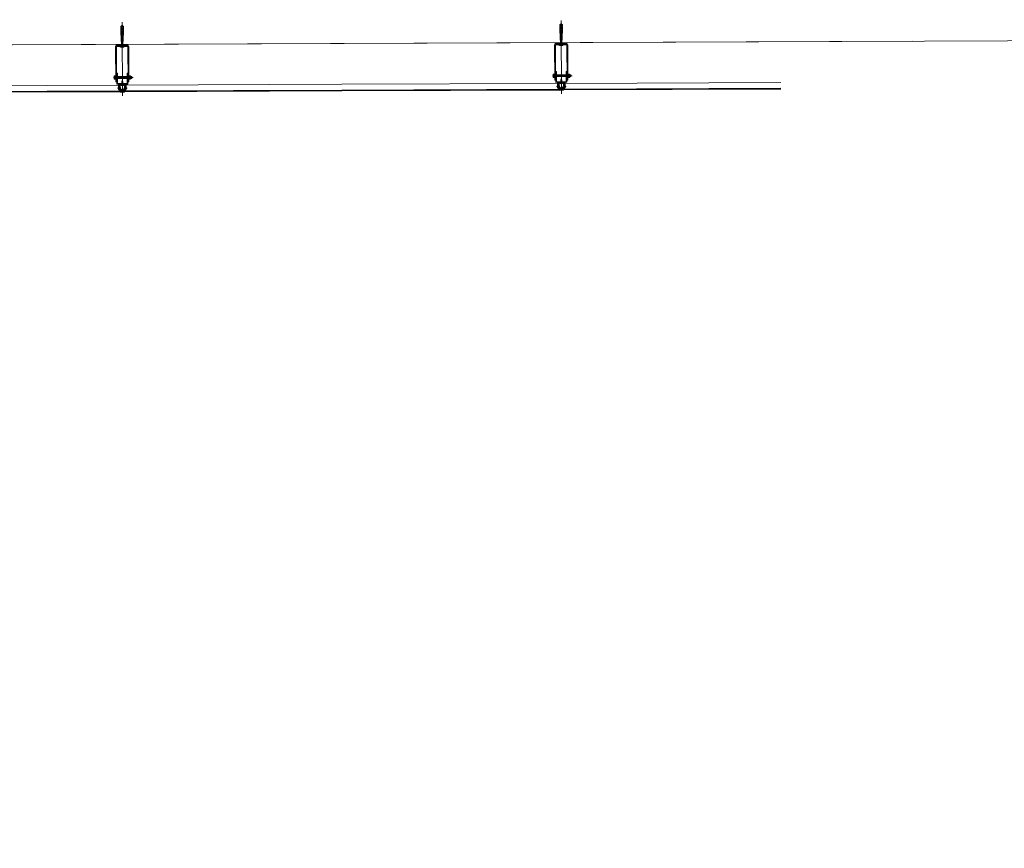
# Model space of a CAD drawing. Header units: millimetres. Extents: x 21148.2 to 21239.2, y 30135 to 30201.8.
# Tile 185 of 189: x 21220.3 to 21224.8, y 30170.6 to 30174.4. Entities that reach past the tile are written whole.
import ezdxf

# ---------------------------------------------------------------- set-up
doc = ezdxf.new("R2010")
doc.units = ezdxf.units.MM
for name, color, linetype, lineweight in [('AR-T1E-20-L1$0$BIAL - T1E - LT - 001 - AR - DWG - 0134 & 138$0$EAST PTB LVL 1-FLOOR CUT-OUTS$0$A-FLOR', 7, 'Continuous', 13), ('AR-T1E-20-L1$0$BIAL - T1E - LT - 001 - AR - DWG - 0134 & 138$0$EAST PTB LVL-1-FACADE$0$ANGLE', 7, 'Continuous', 13), ('AR-T1E-20-L1$0$BIAL - T1E - LT - 001 - AR - DWG - 0134 & 138$0$EAST PTB LVL-1-FACADE$0$Bolt', 7, 'Continuous', 13), ('AR-T1E-20-L1$0$BIAL - T1E - LT - 001 - AR - DWG - 0134 & 138$0$EAST PTB LVL-1-FACADE$0$Cladding', 7, 'Continuous', 13), ('AR-T1E-20-L1$0$BIAL - T1E - LT - 001 - AR - DWG - 0134 & 138$0$EAST PTB LVL-1-FACADE$0$HACH', 7, 'Continuous', 13), ('AR-T1E-20-L1$0$BIAL - T1E - LT - 001 - AR - DWG - 0134 & 138$0$EAST PTB LVL-1-FACADE$0$hatch', 7, 'Continuous', 13), ('AR-T1E-20-L1$0$BIAL - T1E - LT - 001 - AR - DWG - 0134 & 138$0$EAST PTB LVL-1-FACADE$0$M_SCREW & BOLT', 7, 'Continuous', 13), ('AR-T1E-20-L1$0$BIAL - T1E - LT - 001 - AR - DWG - 0134 & 138$0$EAST PTB LVL-1-FACADE$0$SEALANT', 7, 'Continuous', 13), ('AR-T1E-20-L1$0$BIAL - T1E - LT - 001 - AR - DWG - 0134 & 138$0$EAST PTB LVL-1-FACADE$0$STEEL', 7, 'Continuous', 13), ('AR-T1E-20-L1$0$BIAL - T1E - LT - 001 - AR - DWG - 0134 & 138$0$PIER BUILDING-LEVEL 1$0$A-WALL', 7, 'Continuous', 13), ('AR-T1E-20-L1$0$BIAL-T1E-LT-180-AR-DWG-0111(L1-GA)$0$PIER BUILDING-LEVEL 1$0$A-WALL', 7, 'Continuous', 13)]:
    doc.layers.add(name, color=color, linetype=linetype, lineweight=lineweight)

# ---------------------------------------------------------------- blocks, each defined once
blk = doc.blocks.new('AR-T1E-20-L1$0$BIAL - T1E - LT - 001 - AR - DWG - 0134 & 138$0$EAST PTB LVL-1-FACADE$0$A$C4A08608F')
at = {"layer": 'AR-T1E-20-L1$0$BIAL - T1E - LT - 001 - AR - DWG - 0134 & 138$0$EAST PTB LVL-1-FACADE$0$Bolt'}
for p, q in [((4.7, 0), (-4.7, 0)), ((-4.7, -2), (-4.7, 0)), ((-1.8, 0.8), (-2.6, 0)), ((2.4, 12.4), (-2.4, 12.8)), ((-2.4, 12.8), (-1.8, 12.8)), ((-2.4, 12), (-1.8, 12)), ((2.4, 11.6), (-2.4, 12)), ((-2.4, 11.2), (-1.8, 11.2)), ((2.4, 10.8), (-2.4, 11.2)), ((-2.4, 10.4), (-1.8, 10.5)), ((2.4, 10), (-2.4, 10.4)), ((-2.4, 9.6), (-1.8, 9.7)), ((2.4, 9.2), (-2.4, 9.6)), ((-2.4, 8.8), (-1.8, 8.9)), ((2.4, 8.4), (-2.4, 8.8)), ((-2.4, 8), (-1.8, 8.1)), ((2.4, 7.6), (-2.4, 8)), ((-2.4, 7.2), (-1.8, 7.3)), ((2.4, 6.8), (-2.4, 7.2)), ((-2.4, 6.4), (-1.8, 6.5)), ((2.4, 6), (-2.4, 6.4)), ((-2.4, 5.6), (-1.8, 5.7)), ((2.4, 5.2), (-2.4, 5.6)), ((-2.4, 4.8), (-1.8, 4.9)), ((2.4, 4.4), (-2.4, 4.8)), ((-2.4, 4), (-1.8, 4.1)), ((2.4, 3.6), (-2.4, 4)), ((-2.4, 3.3), (-1.8, 3.3)), ((2.4, 2.8), (-2.4, 3.3)), ((2.4, 2), (-2.4, 2.5)), ((-2.4, 2.5), (-1.8, 2.5)), ((2.4, 1.2), (-2.4, 1.7)), ((-2.4, 1.7), (-1.8, 1.7)), ((-2.4, 1.7), (-1.8, 1.7)), ((0, 16), (-1.8, 14.7)), ((-1.8, 0.8), (-1.8, 14.7)), ((1.8, 0.8), (-1.8, 0.8)), ((-1.4, 12.7), (-1.4, 15)), ((0, 12), (0, 16)), ((0, 16), (1.8, 14.7)), ((0, 16), (1.4, 14.5)), ((1.4, 12.5), (1.4, 14.5)), ((1.8, 0.8), (1.8, 14.7)), ((1.8, 12.3), (2.4, 12.4)), ((1.8, 11.5), (2.4, 11.6)), ((1.8, 10.7), (2.4, 10.8)), ((1.8, 9.9), (2.4, 10)), ((1.8, 9.1), (2.4, 9.2)), ((1.8, 8.3), (2.4, 8.4)), ((1.8, 7.6), (2.4, 7.6)), ((1.8, 6.8), (2.4, 6.8)), ((1.8, 6), (2.4, 6)), ((1.8, 5.2), (2.4, 5.2)), ((1.8, 4.4), (2.4, 4.4)), ((1.8, 3.6), (2.4, 3.6)), ((1.8, 2.8), (2.4, 2.8)), ((1.8, 2), (2.4, 2)), ((1.8, 0.8), (2.4, 1.2)), ((1.8, 0.8), (2.6, 0)), ((4.7, -2), (4.7, 0)), ((-0.8, -3.3), (-3.8, -2.9)), ((0.8, -1.7), (-0.8, -1.7)), ((-0.8, -3.3), (-0.8, -1.7)), ((0.8, -3.3), (0.8, -1.7)), ((0.8, -3.3), (3.8, -2.9))]:
    blk.add_line(p, q, dxfattribs=at)
at = {"layer": 'AR-T1E-20-L1$0$BIAL - T1E - LT - 001 - AR - DWG - 0134 & 138$0$EAST PTB LVL-1-FACADE$0$Bolt', "ltscale": 0.2}
blk.add_line((0, -4.8), (0, 19.4), dxfattribs=at)
at = {"layer": 'AR-T1E-20-L1$0$BIAL - T1E - LT - 001 - AR - DWG - 0134 & 138$0$EAST PTB LVL-1-FACADE$0$Bolt'}
for centre, start, end in [((-3.7, -2), 180, 263.5755), ((3.7, -2), 276.4245, 0)]:
    blk.add_arc(centre, 1, start, end, dxfattribs=at)
blk = doc.blocks.new('AR-T1E-20-L1$0$BIAL - T1E - LT - 001 - AR - DWG - 0134 & 138$0$EAST PTB LVL-1-FACADE$0$phsds25')
at = {"layer": 'AR-T1E-20-L1$0$BIAL - T1E - LT - 001 - AR - DWG - 0134 & 138$0$EAST PTB LVL-1-FACADE$0$Bolt'}
for p, q in [((4.8, 0), (-27.8, 0)), ((-25, 0), (-23.6, 2.1)), ((-25, 0), (-23.2, -1.7)), ((-25, 0), (-23.6, -2.1)), ((-21, 1.7), (-23.8, 1.7)), ((-1, 2.1), (-23.6, 2.1)), ((-21.1, 2.7), (-21.2, 2.1)), ((-20.6, -2.7), (-21.1, 2.7)), ((-20.2, 2.7), (-20.2, 2.1)), ((-19.7, -2.7), (-20.2, 2.7)), ((-19.3, 2.7), (-19.3, 2.1)), ((-18.8, -2.7), (-19.3, 2.7)), ((-18.4, 2.7), (-18.4, 2.1)), ((-17.9, -2.7), (-18.4, 2.7)), ((-17.5, 2.7), (-17.5, 2.1)), ((-16.9, -2.7), (-17.5, 2.7)), ((-16.6, 2.7), (-16.6, 2.1)), ((-16, -2.7), (-16.6, 2.7)), ((-15.6, 2.7), (-15.7, 2.1)), ((-15.1, -2.7), (-15.6, 2.7)), ((-14.7, 2.7), (-14.8, 2.1)), ((-14.2, -2.7), (-14.7, 2.7)), ((-13.8, 2.7), (-13.9, 2.1)), ((-13.3, -2.7), (-13.8, 2.7)), ((-12.9, 2.7), (-13, 2.1)), ((-12.4, -2.7), (-12.9, 2.7)), ((-12, 2.7), (-12.1, 2.1)), ((-11.5, -2.7), (-12, 2.7)), ((-11.1, 2.7), (-11.2, 2.1)), ((-10.6, -2.7), (-11.1, 2.7)), ((-10.2, 2.7), (-10.3, 2.1)), ((-9.7, -2.7), (-10.2, 2.7)), ((-9.3, 2.7), (-9.4, 2.1)), ((-8.8, -2.7), (-9.3, 2.7)), ((-8.4, 2.7), (-8.5, 2.1)), ((-7.9, -2.7), (-8.4, 2.7)), ((-7.5, 2.7), (-7.5, 2.1)), ((-7, -2.7), (-7.5, 2.7)), ((-6.6, 2.7), (-6.6, 2.1)), ((-6.1, -2.7), (-6.6, 2.7)), ((-5.7, 2.7), (-5.8, 2.1)), ((-5.2, -2.7), (-5.7, 2.7)), ((-4.8, 2.7), (-4.9, 2.1)), ((-4.3, -2.7), (-4.8, 2.7)), ((-3.9, 2.7), (-4, 2.1)), ((-3.4, -2.7), (-3.9, 2.7)), ((-3, 2.7), (-3.1, 2.1)), ((-2.5, -2.7), (-3, 2.7)), ((-1.6, -2.7), (-2.1, 2.7)), ((-2.1, 2.7), (-2.1, 2.1)), ((-2.1, 2.7), (-2.1, 2.1)), ((-1, 2.1), (0, 3.1)), ((-1, -2.1), (-1, 2.1)), ((2.1, 5.4), (0, 5.4)), ((0, -5.4), (0, 5.4)), ((3.7, 0.9), (1.9, 0.9)), ((1.9, -0.9), (1.9, 0.9)), ((3.4, 4.3), (3.7, 0.9)), ((-1, -2.1), (-23.6, -2.1)), ((-20.7, -1.7), (-23.2, -1.7)), ((-20.5, -2.1), (-20.6, -2.7)), ((-19.6, -2.1), (-19.7, -2.7)), ((-18.7, -2.1), (-18.8, -2.7)), ((-17.8, -2.1), (-17.9, -2.7)), ((-16.9, -2.1), (-16.9, -2.7)), ((-16, -2.1), (-16, -2.7)), ((-15.1, -2.1), (-15.1, -2.7)), ((-14.2, -2.1), (-14.2, -2.7)), ((-13.3, -2.1), (-13.3, -2.7)), ((-12.3, -2.1), (-12.4, -2.7)), ((-11.4, -2.1), (-11.5, -2.7)), ((-10.5, -2.1), (-10.6, -2.7)), ((-9.6, -2.1), (-9.7, -2.7)), ((-8.7, -2.1), (-8.8, -2.7)), ((-7.8, -2.1), (-7.9, -2.7)), ((-6.9, -2.1), (-7, -2.7)), ((-6, -2.1), (-6.1, -2.7)), ((-5.1, -2.1), (-5.2, -2.7)), ((-4.2, -2.1), (-4.3, -2.7)), ((-3.3, -2.1), (-3.4, -2.7)), ((-2.4, -2.1), (-2.5, -2.7)), ((-1, -2.1), (-1.6, -2.7)), ((-1, -2.1), (0, -3.1)), ((2.1, -5.4), (0, -5.4)), ((3.7, -0.9), (1.9, -0.9)), ((3.7, -0.9), (3.4, -4.3))]:
    blk.add_line(p, q, dxfattribs=at)
for centre, start, end in [((2.1, 4.1), 6.1774, 90), ((2.1, -4.1), 270, 353.8226)]:
    blk.add_arc(centre, 1.25, start, end, dxfattribs=at)
blk = doc.blocks.new('AR-T1E-20-L1$0$BIAL - T1E - LT - 001 - AR - DWG - 0134 & 138$0$EAST PTB LVL-1-FACADE$0$HRD-H')
at = {"layer": 'AR-T1E-20-L1$0$BIAL - T1E - LT - 001 - AR - DWG - 0134 & 138$0$EAST PTB LVL-1-FACADE$0$Bolt'}
for p, q in [((-109.8, 0), (17, 0)), ((-91.7, 2.5), (-96.7, 1.7)), ((-96.7, 0), (-96.7, 1.7)), ((-91.7, 0.8), (-96.7, 0)), ((-96.7, 0), (-96.7, -1.7)), ((-91.7, -0.8), (-96.7, 0)), ((-90, 5.8), (-91.7, 5)), ((-91.7, 2.5), (-91.7, 5)), ((-91.7, 0.8), (-46.4, 0.8)), ((-90, 5.8), (-85, 5.8)), ((-90, 0.8), (-90, 5.8)), ((-85, 0.8), (-85, 5.8)), ((-83.3, 5.8), (-85, 5)), ((-83.3, 5.8), (-78.3, 5.8)), ((-83.3, 0.8), (-83.3, 5.8)), ((-78.3, 0.8), (-78.3, 5.8)), ((-76.7, 5.8), (-78.3, 5)), ((-76.7, 5.8), (-71.7, 5.8)), ((-76.7, 0.8), (-76.7, 5.8)), ((-71.7, 0.8), (-71.7, 5.8)), ((-70, 5.8), (-71.7, 5)), ((-70, 0.8), (-70, 5.8)), ((-70, 5.8), (-65, 5.8)), ((-65, 0.8), (-65, 5.8)), ((-63.3, 5.8), (-65, 5)), ((-63.3, 5.8), (-58.3, 5.8)), ((-63.3, 0.8), (-63.3, 5.8)), ((-58.3, 0.8), (-58.3, 5.8)), ((-56.7, 5.8), (-58.3, 5)), ((-56.7, 5.8), (-51.7, 5.8)), ((-56.7, 0.8), (-56.7, 5.8)), ((-51.7, 0.8), (-51.7, 5.8)), ((-51.7, 5), (-21.7, 5)), ((-43.6, 0.8), (-43.3, 0.8)), ((-20, 3.3), (-21.7, 5)), ((-20, 3.3), (-10, 3.3)), ((-10, 3.3), (-8.3, 5)), ((-8.3, 5), (0, 5)), ((0, 8.5), (3.3, 8.5)), ((0, 8.3), (0, -8.3)), ((3.3, 8.3), (3.3, -8.3)), ((-91.7, -2.5), (-96.7, -1.7)), ((-91.7, -0.8), (-46.4, -0.8)), ((-91.7, -5), (-91.7, -2.5)), ((-90, -5.8), (-91.7, -5)), ((-90, -5.8), (-90, -0.8)), ((-90, -5.8), (-85, -5.8)), ((-85, -5.8), (-85, -0.8)), ((-83.3, -5.8), (-85, -5)), ((-83.3, -5.8), (-83.3, -0.8)), ((-83.3, -5.8), (-78.3, -5.8)), ((-78.3, -5.8), (-78.3, -0.8)), ((-76.7, -5.8), (-78.3, -5)), ((-76.7, -5.8), (-76.7, -0.8)), ((-76.7, -5.8), (-71.7, -5.8)), ((-71.7, -5.8), (-71.7, -0.8)), ((-70, -5.8), (-71.7, -5)), ((-70, -5.8), (-70, -0.8)), ((-70, -5.8), (-65, -5.8)), ((-65, -5.8), (-65, -0.8)), ((-63.3, -5.8), (-65, -5)), ((-63.3, -5.8), (-63.3, -0.8)), ((-63.3, -5.8), (-58.3, -5.8)), ((-58.3, -5.8), (-58.3, -0.8)), ((-56.7, -5.8), (-58.3, -5)), ((-56.7, -5.8), (-56.7, -0.8)), ((-56.7, -5.8), (-51.7, -5.8)), ((-51.7, -5.8), (-51.7, -0.8)), ((-51.7, -5), (-21.7, -5)), ((-43.6, -0.8), (-43.3, -0.8)), ((-20, -3.3), (-21.7, -5)), ((-20, -3.3), (-10, -3.3)), ((-10, -3.3), (-8.3, -5)), ((-8.3, -5), (0, -5)), ((0, -8.3), (3.3, -8.3))]:
    blk.add_line(p, q, dxfattribs=at)
blk.add_ellipse((-45, 0), major_axis=(-1.18, 1.18), ratio=1, start_param=1.308965, end_param=6.545016, dxfattribs=at)
blk = doc.blocks.new('AR-T1E-20-L1$0$BIAL - T1E - LT - 001 - AR - DWG - 0134 & 138$0$EAST PTB LVL-1-FACADE$0$TYP CLADDING')
at = {"ltscale": 15}
for p, q in [((2922784.5, 552805), (2922784.5, 552798)), ((2922804.5, 552805), (2922804.5, 552798))]:
    blk.add_line(p, q, dxfattribs=at)
blk.add_line((2922784.5, 552785.2), (2922804.5, 552785.2))
blk.add_point((2922794.5, 552785.2))
at = {"layer": 'AR-T1E-20-L1$0$BIAL - T1E - LT - 001 - AR - DWG - 0134 & 138$0$EAST PTB LVL-1-FACADE$0$ANGLE', "ltscale": 15}
for points in [[(2922777.5, 552795.2), (2922780.5, 552795.2), (2922780.5, 552817.2), (2922802.5, 552817.2), (2922802.5, 552820.2), (2922777.5, 552820.2), (2922777.5, 552795.2)], [(2922811.5, 552795.2), (2922808.5, 552795.2), (2922808.5, 552817.2), (2922786.5, 552817.2), (2922786.5, 552820.2), (2922811.5, 552820.2), (2922811.5, 552795.2)]]:
    blk.add_lwpolyline(points, dxfattribs=at)
at = {"layer": 'AR-T1E-20-L1$0$BIAL - T1E - LT - 001 - AR - DWG - 0134 & 138$0$EAST PTB LVL-1-FACADE$0$Bolt'}
for p, q in [((2922758.2, 552857.7), (2922757.4, 552856.9)), ((2922757.4, 552856.9), (2922757.4, 552843.5)), ((2922758.2, 552857.7), (2922762.9, 552857.7)), ((2922758.2, 552853.9), (2922762.9, 552853.9)), ((2922772.5, 552854.2), (2922816.5, 552854.2)), ((2922826.9, 552857.7), (2922826.1, 552856.9)), ((2922826.1, 552856.9), (2922826.1, 552855.6)), ((2922826.9, 552857.7), (2922831.8, 552857.7)), ((2922828, 552853.9), (2922831.8, 552853.9)), ((2922831.8, 552857.7), (2922832.6, 552856.9)), ((2922832.6, 552856.9), (2922832.6, 552843.5)), ((2922832.6, 552854.2), (2922837.1, 552854.2)), ((2922833.9, 552854.2), (2922833.9, 552846.2)), ((2922835.1, 552854.2), (2922835.1, 552846.2)), ((2922836.4, 552854.2), (2922836.4, 552846.2)), ((2922837.9, 552853.4), (2922837.1, 552854.2)), ((2922837.9, 552853.4), (2922837.9, 552847)), ((2922758.2, 552842.7), (2922757.4, 552843.5)), ((2922758.2, 552846.4), (2922762.9, 552846.4)), ((2922758.2, 552842.7), (2922762.9, 552842.7)), ((2922772.5, 552846.2), (2922816.5, 552846.2)), ((2922826.1, 552844.8), (2922826.1, 552843.5)), ((2922826.9, 552842.7), (2922826.1, 552843.5)), ((2922826.9, 552842.7), (2922831.8, 552842.7)), ((2922828, 552846.4), (2922831.8, 552846.4)), ((2922831.8, 552842.7), (2922832.6, 552843.5)), ((2922832.6, 552846.2), (2922837.1, 552846.2)), ((2922837.9, 552847), (2922837.1, 552846.2)), ((2922777.5, 552803.9), (2922777.5, 552799.1)), ((2922778.5, 552804.3), (2922778.5, 552798.7)), ((2922778.5, 552804.3), (2922778.5, 552798.7)), ((2922784.5, 552803.9), (2922778.5, 552803.9)), ((2922784.5, 552799.1), (2922778.5, 552799.1)), ((2922784.5, 552806.3), (2922784.5, 552796.7)), ((2922784.5, 552806.3), (2922784.5, 552796.7)), ((2922785, 552806.3), (2922784.5, 552806.3)), ((2922785, 552796.7), (2922784.5, 552796.7)), ((2922785, 552806.3), (2922785, 552796.7)), ((2922804, 552806.3), (2922804, 552796.7)), ((2922804, 552806.3), (2922804.5, 552806.3)), ((2922804, 552796.7), (2922804.5, 552796.7)), ((2922804.5, 552806.3), (2922804.5, 552796.7)), ((2922804.5, 552806.3), (2922804.5, 552796.7)), ((2922804.5, 552803.9), (2922810.5, 552803.9)), ((2922804.5, 552799.1), (2922810.5, 552799.1)), ((2922810.5, 552804.3), (2922810.5, 552798.7)), ((2922810.5, 552804.3), (2922810.5, 552798.7)), ((2922811.5, 552803.9), (2922811.5, 552799.1))]:
    blk.add_line(p, q, dxfattribs=at)
at = {"layer": 'AR-T1E-20-L1$0$BIAL - T1E - LT - 001 - AR - DWG - 0134 & 138$0$EAST PTB LVL-1-FACADE$0$Bolt', "ltscale": 5}
for p, q in [((2922764.5, 552854.2), (2922772.5, 552854.2)), ((2922816.5, 552854.2), (2922824.5, 552854.2)), ((2922764.5, 552846.2), (2922772.5, 552846.2)), ((2922816.5, 552846.2), (2922824.5, 552846.2))]:
    blk.add_line(p, q, dxfattribs=at)
at = {"layer": 'AR-T1E-20-L1$0$BIAL - T1E - LT - 001 - AR - DWG - 0134 & 138$0$EAST PTB LVL-1-FACADE$0$Bolt', "ltscale": 2}
blk.add_line((2922754.4, 552850.2), (2922844.1, 552850.2), dxfattribs=at)
at = {"layer": 'AR-T1E-20-L1$0$BIAL - T1E - LT - 001 - AR - DWG - 0134 & 138$0$EAST PTB LVL-1-FACADE$0$Bolt', "ltscale": 0.3}
blk.add_line((2922801, 552801.5), (2922816.7, 552801.5), dxfattribs=at)
at = {"layer": 'AR-T1E-20-L1$0$BIAL - T1E - LT - 001 - AR - DWG - 0134 & 138$0$EAST PTB LVL-1-FACADE$0$Bolt'}
blk.add_lwpolyline([(2922762.9, 552841.7), (2922764.5, 552841.7), (2922764.5, 552858.7), (2922762.9, 552858.7)], close=True, dxfattribs=at)
for points in [[(2922824.5, 552855.6), (2922824.5, 552858.7), (2922826.1, 552858.7), (2922826.1, 552855.6)], [(2922826.1, 552844.8), (2922826.1, 552841.7), (2922824.5, 552841.7), (2922824.5, 552844.8)]]:
    blk.add_lwpolyline(points, dxfattribs=at)
for centre, radius, start, end in [((2922760, 552855.8), 2.6, 133.818, 226.182), ((2922766.6, 552850.2), 9.2, 155.9322, 204.0678), ((2922828.7, 552855.8), 2.6, 133.818, 185.1109), ((2922830, 552855.8), 2.6, 313.818, 46.182), ((2922823.4, 552850.2), 9.2, 335.9322, 24.0678), ((2922760, 552844.5), 2.6, 133.818, 226.182), ((2922828.7, 552844.5), 2.6, 174.8891, 226.182), ((2922830, 552844.5), 2.6, 313.818, 46.182), ((2922777.5, 552801.5), 3, 70.5288, 289.4712), ((2922811.5, 552801.5), 3, 250.5288, 109.4712)]:
    blk.add_arc(centre, radius, start, end, dxfattribs=at)
at = {"layer": 'AR-T1E-20-L1$0$BIAL - T1E - LT - 001 - AR - DWG - 0134 & 138$0$EAST PTB LVL-1-FACADE$0$Cladding', "ltscale": 15}
for p, q in [((2922780.5, 552815.2), (2922784.5, 552815.2)), ((2922804.5, 552815.2), (2922808.5, 552815.2)), ((2922784.5, 552785.2), (2922780.5, 552789.2)), ((2922804.5, 552785.2), (2922808.5, 552789.2))]:
    blk.add_line(p, q, dxfattribs=at)
for points in [[(2921794.5, 552785.2), (2922784.5, 552785.2), (2922784.5, 552815.2)], [(2921794.5, 552789.2), (2922780.5, 552789.2), (2922780.5, 552815.2)], [(2921794.5, 552789.2), (2922780.5, 552789.2), (2922780.5, 552815.2)], [(2921794.5, 552788.7), (2922781, 552788.7), (2922781, 552815.2)], [(2921794.5, 552785.7), (2922784, 552785.7), (2922784, 552815.2)], [(2921794.5, 552815.2), (2922777.5, 552815.2)], [(2923794.5, 552785.2), (2922804.5, 552785.2), (2922804.5, 552815.2)], [(2923794.5, 552785.7), (2922805, 552785.7), (2922805, 552815.2)], [(2923794.5, 552788.7), (2922808, 552788.7), (2922808, 552815.2)], [(2923794.5, 552789.2), (2922808.5, 552789.2), (2922808.5, 552815.2)], [(2923794.5, 552789.2), (2922808.5, 552789.2), (2922808.5, 552815.2)], [(2923794.5, 552815.2), (2922811.5, 552815.2)]]:
    blk.add_lwpolyline(points, dxfattribs=at)
at = {"layer": 'AR-T1E-20-L1$0$BIAL - T1E - LT - 001 - AR - DWG - 0134 & 138$0$EAST PTB LVL-1-FACADE$0$HACH'}
for p, q in [((2922766.5, 552995.7), (2922820.4, 553000.7)), ((2922820.4, 552995.7), (2922766.5, 553000.7))]:
    blk.add_line(p, q, dxfattribs=at)
for points in [[(2922766.5, 552995.7), (2922766.5, 553000.7), (2922820.4, 553000.7), (2922820.4, 552995.7)], [(2922819.5, 552820.2), (2922769.5, 552820.2), (2922769.5, 552870.2), (2922772.5, 552870.2), (2922772.5, 552823.2), (2922816.5, 552823.2), (2922816.5, 552870.2), (2922819.5, 552870.2)]]:
    blk.add_lwpolyline(points, close=True, dxfattribs=at)
at = {"layer": 'AR-T1E-20-L1$0$BIAL - T1E - LT - 001 - AR - DWG - 0134 & 138$0$EAST PTB LVL-1-FACADE$0$hatch', "ltscale": 0.5}
blk.add_line((2922794.5, 553070.5), (2922794.5, 552767.4), dxfattribs=at)
at = {"layer": 'AR-T1E-20-L1$0$BIAL - T1E - LT - 001 - AR - DWG - 0134 & 138$0$EAST PTB LVL-1-FACADE$0$SEALANT'}
for radius, start, end in [(33.1, 102.6806, 107.5786), (31.1, 97.9487, 108.7493), (29.1, 69.9091, 110.0909), (27.1, 68.3552, 111.6448), (25.1, 66.5324, 113.4676), (23.1, 64.3615, 115.6385), (21.1, 61.7263, 118.2737), (31.1, 71.2507, 82.0513), (33.1, 72.4214, 77.3194), (35.1, 73.4525, 75.5156)]:
    blk.add_arc((2922794.5, 552766.6), radius, start, end, dxfattribs=at)
at = {"layer": 'AR-T1E-20-L1$0$BIAL - T1E - LT - 001 - AR - DWG - 0134 & 138$0$EAST PTB LVL-1-FACADE$0$STEEL'}
for p, q in [((2922764.5, 552990.7), (2922764.5, 552830.2)), ((2922768.5, 552990.7), (2922768.5, 552830.2)), ((2922819.5, 552995.7), (2922769.5, 552995.7)), ((2922819.5, 552991.7), (2922769.5, 552991.7)), ((2922820.5, 552830.2), (2922820.5, 552990.7)), ((2922824.5, 552830.2), (2922824.5, 552990.7)), ((2922764.5, 552830.2), (2922768.5, 552830.2)), ((2922820.5, 552830.2), (2922824.5, 552830.2))]:
    blk.add_line(p, q, dxfattribs=at)
for points in [[(2922769.5, 552870.2), (2922768.5, 552870.2), (2922768.5, 552830.2), (2922769.5, 552830.2)], [(2922819.5, 552870.2), (2922820.5, 552870.2), (2922820.5, 552830.2), (2922819.5, 552830.2)]]:
    blk.add_lwpolyline(points, close=True, dxfattribs=at)
for centre, radius, start, end in [((2922769.5, 552990.7), 5, 90, 180), ((2922769.5, 552990.7), 1, 90, 180), ((2922819.5, 552990.7), 5, 0, 90), ((2922819.5, 552990.7), 1, 0, 90)]:
    blk.add_arc(centre, radius, start, end, dxfattribs=at)
at = {"xscale": -1, "rotation": 90}
blk.add_blockref('AR-T1E-20-L1$0$BIAL - T1E - LT - 001 - AR - DWG - 0134 & 138$0$EAST PTB LVL-1-FACADE$0$HRD-H', (2922794.5, 552992), dxfattribs=at)
at = {"layer": 'AR-T1E-20-L1$0$BIAL - T1E - LT - 001 - AR - DWG - 0134 & 138$0$EAST PTB LVL-1-FACADE$0$HACH'}
blk.add_blockref('AR-T1E-20-L1$0$BIAL - T1E - LT - 001 - AR - DWG - 0134 & 138$0$EAST PTB LVL-1-FACADE$0$A$C4A08608F', (2922794.5, 552817.1), dxfattribs=at)
at = {"layer": 'AR-T1E-20-L1$0$BIAL - T1E - LT - 001 - AR - DWG - 0134 & 138$0$EAST PTB LVL-1-FACADE$0$M_SCREW & BOLT', "ltscale": 1000}
blk.add_blockref('AR-T1E-20-L1$0$BIAL - T1E - LT - 001 - AR - DWG - 0134 & 138$0$EAST PTB LVL-1-FACADE$0$phsds25', (2922824.5, 552850.2), dxfattribs=at)

msp = doc.modelspace()

# ---------------------------------------------------------------- linework, layer by layer
at = {"layer": 'AR-T1E-20-L1$0$BIAL - T1E - LT - 001 - AR - DWG - 0134 & 138$0$EAST PTB LVL 1-FLOOR CUT-OUTS$0$A-FLOR'}
msp.add_lwpolyline([(21239.1857, 30174.3812), (21216.9008, 30174.2918), (21216.9329, 30166.2919), (21216.9329, 30166.2919), (21216.9329, 30166.2919)], dxfattribs=at)
at = {"layer": 'AR-T1E-20-L1$0$BIAL - T1E - LT - 001 - AR - DWG - 0134 & 138$0$PIER BUILDING-LEVEL 1$0$A-WALL'}
msp.add_line((21224.4007, 30174.3219), (21216.6758, 30174.2909), dxfattribs=at)
at = {"layer": 'AR-T1E-20-L1$0$BIAL-T1E-LT-180-AR-DWG-0111(L1-GA)$0$PIER BUILDING-LEVEL 1$0$A-WALL'}
msp.add_line((21224.4007, 30174.3219), (21216.6758, 30174.2909), dxfattribs=at)

# ---------------------------------------------------------------- block references
at = {"xscale": 0.001, "yscale": 0.001, "zscale": 0.001, "rotation": 0.2299050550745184}
for p in [(18302.2487, 29609.5913), (18302.2487, 29609.5913), (18300.2487, 29609.5832), (18300.2487, 29609.5832)]:
    msp.add_blockref('AR-T1E-20-L1$0$BIAL - T1E - LT - 001 - AR - DWG - 0134 & 138$0$EAST PTB LVL-1-FACADE$0$TYP CLADDING', p, dxfattribs=at)

doc.saveas('drawing.dxf')
